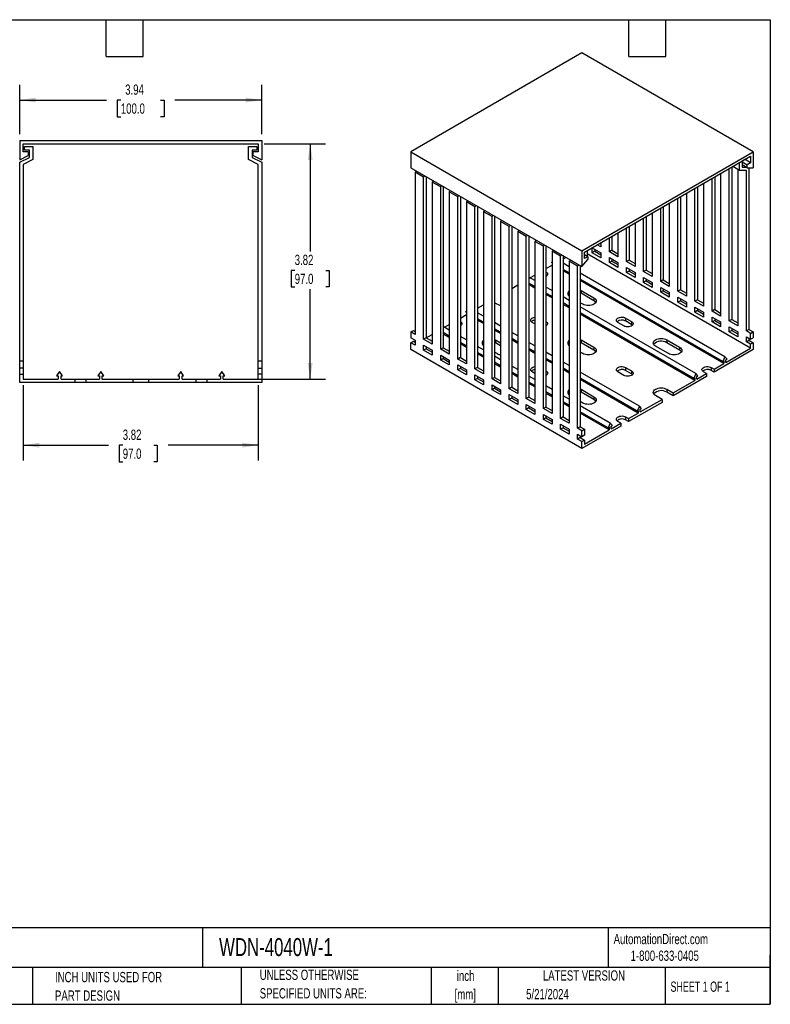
# Model space of a CAD drawing. Header units: inches. Extents: x 0.5 to 21.5, y 0.5 to 16.5.
# Tile 2 of 2: x 9.3 to 21.5, y 0.5 to 16.5. Entities that reach past the tile are written whole.
import ezdxf

# ---------------------------------------------------------------- set-up
doc = ezdxf.new("R2010")
doc.units = ezdxf.units.IN
doc.header["$LTSCALE"] = 2
doc.header["$MEASUREMENT"] = 0
doc.layers.add('DIMENSIONS', color=140, linetype='Continuous', lineweight=25)
doc.layers.add('TEXT', color=140, linetype='Continuous', lineweight=25)
doc.styles.add('SLDTEXTSTYLE0', font='TXT', dxfattribs={"width": 0.7})
doc.styles.add('SLDTEXTSTYLE1', font='TXT', dxfattribs={"width": 0.65})
doc.dimstyles.new('SLDDIMSTYLE0', dxfattribs={"dimtxt": 0.169922, "dimasz": 0.26, "dimexe": 0, "dimexo": 0.0625, "dimgap": 0.04248, "dimtad": 0, "dimtih": 1, "dimtoh": 1, "dimrnd": 1e-09, "dimzin": 12, "dimdsep": 46, "dimtxsty": 'SLDTEXTSTYLE0', "dimsah": 1, "dimcen": 0.09, "dimadec": 0, "dimazin": 3, "dimtfac": 1, "dimtofl": 0, "dimtmove": 0, "dimatfit": 3, "dimfxl": 0, "dimfrac": 2, "dimtolj": 1, "dimtzin": 12, "dimarcsym": 0})

# ---------------------------------------------------------------- blocks, each defined once
blk = doc.blocks.new('_D_4')
at = {"layer": 'DIMENSIONS'}
for p, q in [((9.353, 10.561), (9.353, 9.336)), ((13.172, 10.561), (13.172, 9.336)), ((9.353, 9.586), (10.74, 9.586)), ((10.97, 9.586), (10.913, 9.586)), ((10.913, 9.586), (10.913, 9.316)), ((11.475, 9.586), (11.532, 9.586)), ((11.532, 9.586), (11.532, 9.316)), ((13.172, 9.586), (11.706, 9.586)), ((10.913, 9.316), (10.97, 9.316)), ((11.532, 9.316), (11.475, 9.316))]:
    blk.add_line(p, q, dxfattribs=at)
for points in [[(9.353, 9.586), (9.613, 9.546), (9.613, 9.626)], [(13.172, 9.586), (12.912, 9.626), (12.912, 9.546)]]:
    blk.add_solid(points, dxfattribs=at)
at = {"layer": 'DIMENSIONS', "char_height": 0.1667, "attachment_point": 1, "style": 'SLDTEXTSTYLE0'}
for s, insert in [('3.82', (10.97, 9.839)), ('97.0', (10.97, 9.531))]:
    blk.add_mtext(s, dxfattribs=dict(at, insert=insert))
blk = doc.blocks.new('_D_5')
at = {"layer": 'DIMENSIONS'}
for p, q in [((13.272, 14.48), (14.268, 14.48)), ((14.018, 14.48), (14.018, 12.735)), ((13.766, 12.427), (13.709, 12.427)), ((13.709, 12.427), (13.709, 12.157)), ((14.271, 12.427), (14.328, 12.427)), ((14.328, 12.427), (14.328, 12.157)), ((13.709, 12.157), (13.766, 12.157)), ((14.018, 10.661), (14.018, 12.119)), ((14.328, 12.157), (14.271, 12.157)), ((12.657, 10.661), (14.268, 10.661))]:
    blk.add_line(p, q, dxfattribs=at)
for points in [[(14.018, 14.48), (13.978, 14.22), (14.058, 14.22)], [(14.018, 10.661), (14.058, 10.921), (13.978, 10.921)]]:
    blk.add_solid(points, dxfattribs=at)
at = {"layer": 'DIMENSIONS', "char_height": 0.1667, "attachment_point": 1, "style": 'SLDTEXTSTYLE0'}
for s, insert in [('3.82', (13.766, 12.68)), ('97.0', (13.766, 12.372))]:
    blk.add_mtext(s, dxfattribs=dict(at, insert=insert))
blk = doc.blocks.new('_D_6')
at = {"layer": 'DIMENSIONS'}
for p, q in [((9.294, 14.639), (9.294, 15.444)), ((13.231, 14.639), (13.231, 15.444)), ((9.294, 15.194), (10.708, 15.194)), ((10.939, 15.194), (10.881, 15.194)), ((10.881, 15.194), (10.881, 14.924)), ((11.585, 15.194), (11.642, 15.194)), ((11.642, 15.194), (11.642, 14.924)), ((13.231, 15.194), (11.815, 15.194)), ((10.881, 14.924), (10.939, 14.924)), ((11.642, 14.924), (11.585, 14.924))]:
    blk.add_line(p, q, dxfattribs=at)
for points in [[(9.294, 15.194), (9.554, 15.154), (9.554, 15.234)], [(13.231, 15.194), (12.971, 15.234), (12.971, 15.154)]]:
    blk.add_solid(points, dxfattribs=at)
at = {"layer": 'DIMENSIONS', "char_height": 0.1667, "attachment_point": 1, "style": 'SLDTEXTSTYLE0'}
for s, insert in [('3.94', (11.009, 15.447)), ('100.0', (10.939, 15.139))]:
    blk.add_mtext(s, dxfattribs=dict(at, insert=insert))

msp = doc.modelspace()

# ---------------------------------------------------------------- linework, layer by layer
for p, q in [((18.437, 15.96), (15.653, 14.353)), ((21.221, 14.353), (18.437, 15.96)), ((9.294, 14.539), (9.294, 14.224)), ((9.294, 14.539), (13.231, 14.539)), ((9.353, 14.352), (9.353, 14.48)), ((9.353, 14.48), (13.172, 14.48)), ((9.372, 14.381), (9.372, 14.44)), ((9.372, 14.44), (9.51, 14.44)), ((9.51, 14.44), (9.51, 14.227)), ((13.014, 14.227), (13.014, 14.44)), ((13.014, 14.44), (13.152, 14.44)), ((13.152, 14.44), (13.152, 14.381)), ((13.172, 14.48), (13.172, 14.352)), ((13.231, 14.539), (13.231, 14.224)), ((9.294, 14.224), (9.432, 14.293)), ((9.294, 14.184), (9.451, 14.263)), ((9.432, 14.352), (9.353, 14.352)), ((9.451, 14.381), (9.372, 14.381)), ((9.432, 14.352), (9.432, 14.293)), ((9.451, 14.263), (9.451, 14.381)), ((13.152, 14.381), (13.073, 14.381)), ((13.073, 14.381), (13.073, 14.263)), ((13.073, 14.263), (13.231, 14.184)), ((13.093, 14.293), (13.093, 14.352)), ((13.172, 14.352), (13.093, 14.352)), ((13.093, 14.293), (13.231, 14.224)), ((15.653, 14.353), (18.437, 12.745)), ((15.653, 14.353), (15.653, 14.095)), ((18.437, 12.745), (21.221, 14.353)), ((18.479, 12.721), (21.179, 14.28)), ((21.179, 14.28), (21.179, 14.176)), ((21.221, 14.353), (21.221, 14.095)), ((9.294, 10.956), (9.294, 14.184)), ((9.51, 14.227), (9.353, 14.148)), ((9.353, 14.148), (9.353, 10.956)), ((13.172, 14.148), (13.014, 14.227)), ((13.172, 10.956), (13.172, 14.148)), ((13.231, 14.184), (13.231, 10.956)), ((15.653, 14.095), (18.437, 12.488)), ((20.873, 14.103), (20.873, 11.628)), ((20.998, 14.05), (20.889, 14.113)), ((20.998, 14.05), (20.998, 14.176)), ((21.096, 14.232), (21.04, 14.2)), ((21.04, 14.2), (21.04, 14.103)), ((21.04, 14.192), (21.124, 14.144)), ((21.124, 14.095), (21.04, 14.144)), ((21.04, 14.103), (21.11, 14.103)), ((21.179, 14.176), (21.089, 14.228)), ((21.096, 14.232), (21.096, 14.232)), ((21.179, 14.176), (21.124, 14.144)), ((21.124, 14.095), (21.124, 14.144)), ((21.124, 14.095), (21.221, 14.095)), ((21.151, 14.095), (21.151, 11.467)), ((15.741, 14.045), (15.723, 14.023)), ((15.723, 14.023), (15.723, 11.387)), ((15.862, 13.943), (15.723, 14.023)), ((15.862, 13.943), (15.881, 13.964)), ((15.862, 11.307), (15.862, 13.943)), ((15.912, 13.946), (15.904, 13.937)), ((15.904, 13.937), (15.904, 11.331)), ((20.595, 13.943), (20.595, 11.789)), ((20.692, 13.999), (20.692, 11.684)), ((20.831, 11.604), (20.831, 14.079)), ((20.97, 14.066), (20.97, 11.524)), ((21.11, 14.05), (20.998, 14.05)), ((21.11, 11.443), (21.11, 14.05)), ((16.02, 13.884), (16.001, 13.862)), ((16.001, 13.862), (16.001, 11.226)), ((16.14, 13.782), (16.001, 13.862)), ((16.14, 13.782), (16.159, 13.803)), ((16.14, 11.146), (16.14, 13.782)), ((16.19, 13.785), (16.182, 13.776)), ((16.182, 13.776), (16.182, 11.17)), ((20.316, 13.782), (20.316, 11.949)), ((20.414, 13.838), (20.414, 11.845)), ((20.553, 11.765), (20.553, 13.919)), ((16.298, 13.723), (16.28, 13.702)), ((16.28, 13.702), (16.28, 11.066)), ((16.419, 13.621), (16.28, 13.702)), ((16.419, 13.621), (16.437, 13.643)), ((16.419, 10.985), (16.419, 13.621)), ((16.468, 13.625), (16.461, 13.616)), ((16.461, 13.616), (16.461, 11.009)), ((20.038, 13.621), (20.038, 12.11)), ((20.135, 13.678), (20.135, 12.006)), ((20.274, 11.925), (20.274, 13.758)), ((16.577, 13.562), (16.558, 13.541)), ((16.558, 13.541), (16.558, 10.905)), ((16.697, 13.461), (16.558, 13.541)), ((16.697, 13.461), (16.716, 13.482)), ((16.697, 10.825), (16.697, 13.461)), ((16.747, 13.464), (16.739, 13.455)), ((16.739, 13.455), (16.739, 10.849)), ((19.759, 13.461), (19.759, 12.271)), ((19.857, 13.517), (19.857, 12.166)), ((19.996, 12.086), (19.996, 13.597)), ((16.855, 13.402), (16.836, 13.38)), ((16.836, 13.38), (16.836, 10.744)), ((16.976, 13.3), (16.836, 13.38)), ((16.976, 13.3), (16.994, 13.321)), ((16.976, 10.664), (16.976, 13.3)), ((17.025, 13.303), (17.017, 13.294)), ((17.017, 13.294), (17.017, 10.688)), ((19.481, 13.3), (19.481, 12.432)), ((19.578, 13.356), (19.578, 12.327)), ((19.718, 12.247), (19.718, 13.437)), ((17.133, 13.241), (17.115, 13.22)), ((17.115, 13.22), (17.115, 10.583)), ((17.254, 13.139), (17.115, 13.22)), ((17.254, 13.139), (17.273, 13.161)), ((17.254, 10.503), (17.254, 13.139)), ((17.304, 13.143), (17.296, 13.133)), ((17.296, 13.133), (17.296, 10.527)), ((19.203, 13.139), (19.203, 12.592)), ((19.3, 13.195), (19.3, 12.488)), ((19.439, 12.408), (19.439, 13.276)), ((17.412, 13.08), (17.393, 13.059)), ((17.393, 13.059), (17.393, 10.423)), ((17.532, 12.978), (17.393, 13.059)), ((17.532, 12.978), (17.551, 13)), ((17.532, 10.342), (17.532, 12.978)), ((17.582, 12.982), (17.574, 12.973)), ((17.574, 12.973), (17.574, 10.367)), ((18.924, 12.979), (18.924, 12.753)), ((19.022, 13.035), (19.022, 12.649)), ((19.161, 12.568), (19.161, 13.115)), ((17.69, 12.92), (17.672, 12.898)), ((17.672, 12.898), (17.672, 10.262)), ((17.811, 12.818), (17.672, 12.898)), ((17.811, 12.818), (17.829, 12.839)), ((17.811, 10.182), (17.811, 12.818)), ((17.86, 12.821), (17.852, 12.812)), ((17.852, 12.812), (17.852, 10.206)), ((18.743, 12.809), (18.687, 12.842)), ((18.729, 12.866), (18.743, 12.858)), ((18.743, 12.874), (18.743, 12.809)), ((18.883, 12.729), (18.883, 12.954)), ((17.968, 12.759), (17.95, 12.737)), ((17.95, 12.737), (17.95, 10.101)), ((18.089, 12.657), (17.95, 12.737)), ((18.089, 12.657), (18.108, 12.678)), ((18.089, 10.021), (18.089, 12.657)), ((18.139, 12.661), (18.131, 12.651)), ((18.131, 12.651), (18.131, 10.045)), ((18.131, 12.616), (18.173, 12.641)), ((18.437, 12.745), (18.437, 12.488)), ((18.479, 12.617), (18.479, 12.721)), ((18.535, 12.649), (18.479, 12.681)), ((18.535, 12.649), (18.479, 12.617)), ((18.521, 12.745), (18.521, 12.657)), ((21.179, 11.162), (18.521, 12.697)), ((18.535, 12.649), (18.535, 12.601)), ((18.604, 12.713), (18.604, 12.793)), ((18.604, 12.793), (18.743, 12.713)), ((18.646, 12.737), (18.604, 12.713)), ((18.743, 12.632), (18.604, 12.713)), ((18.646, 12.769), (18.646, 12.737)), ((18.646, 12.737), (18.743, 12.681)), ((18.743, 12.713), (18.743, 12.632)), ((18.924, 12.753), (18.883, 12.729)), ((19.022, 12.649), (18.883, 12.729)), ((18.924, 12.753), (19.022, 12.697)), ((17.852, 12.456), (17.95, 12.512)), ((17.943, 12.552), (17.95, 12.566)), ((17.95, 12.548), (17.943, 12.552)), ((18.228, 12.485), (18.131, 12.541)), ((18.247, 12.598), (18.228, 12.577)), ((18.228, 12.577), (18.228, 9.941)), ((18.367, 12.496), (18.228, 12.577)), ((18.367, 12.496), (18.386, 12.518)), ((18.367, 9.86), (18.367, 12.496)), ((18.417, 12.5), (18.409, 12.491)), ((18.409, 12.491), (18.409, 9.884)), ((18.437, 12.488), (18.535, 12.601)), ((18.883, 12.552), (18.883, 12.633)), ((18.883, 12.633), (19.022, 12.552)), ((18.924, 12.576), (18.883, 12.552)), ((19.022, 12.472), (18.883, 12.552)), ((18.924, 12.608), (18.924, 12.576)), ((18.924, 12.576), (19.022, 12.52)), ((19.022, 12.552), (19.022, 12.472)), ((19.203, 12.592), (19.161, 12.568)), ((19.3, 12.488), (19.161, 12.568)), ((19.203, 12.592), (19.3, 12.536)), ((17.592, 12.306), (17.672, 12.351)), ((18.228, 12.387), (18.131, 12.443)), ((18.228, 12.364), (18.131, 12.42)), ((20.762, 11.022), (18.409, 12.381)), ((19.161, 12.391), (19.161, 12.472)), ((19.161, 12.472), (19.3, 12.391)), ((19.203, 12.416), (19.161, 12.391)), ((19.3, 12.311), (19.161, 12.391)), ((19.203, 12.448), (19.203, 12.416)), ((19.203, 12.416), (19.3, 12.359)), ((19.3, 12.391), (19.3, 12.311)), ((19.481, 12.432), (19.439, 12.408)), ((19.578, 12.327), (19.439, 12.408)), ((19.481, 12.432), (19.578, 12.375)), ((17.296, 12.134), (17.393, 12.191)), ((17.672, 12.26), (17.574, 12.316)), ((17.672, 12.162), (17.574, 12.218)), ((17.672, 12.139), (17.574, 12.195)), ((20.727, 10.944), (18.409, 12.283)), ((20.745, 10.911), (18.409, 12.26)), ((19.439, 12.231), (19.439, 12.311)), ((19.439, 12.311), (19.578, 12.231)), ((19.481, 12.255), (19.439, 12.231)), ((19.578, 12.15), (19.439, 12.231)), ((19.481, 12.287), (19.481, 12.255)), ((19.481, 12.255), (19.578, 12.199)), ((19.578, 12.231), (19.578, 12.15)), ((19.759, 12.271), (19.718, 12.247)), ((19.857, 12.166), (19.718, 12.247)), ((19.759, 12.271), (19.857, 12.215)), ((17.95, 12.099), (17.852, 12.156)), ((17.95, 12.001), (17.852, 12.058)), ((17.95, 11.978), (17.852, 12.035)), ((18.409, 12.109), (18.423, 12.102)), ((18.423, 12.054), (18.409, 12.061)), ((18.423, 12.102), (18.632, 11.982)), ((18.423, 12.102), (18.423, 12.054)), ((18.632, 11.933), (18.423, 12.054)), ((19.718, 12.07), (19.718, 12.15)), ((19.718, 12.15), (19.857, 12.07)), ((19.759, 12.094), (19.718, 12.07)), ((19.857, 11.99), (19.718, 12.07)), ((19.759, 12.126), (19.759, 12.094)), ((19.759, 12.094), (19.857, 12.038)), ((19.857, 12.07), (19.857, 11.99)), ((20.038, 12.11), (19.996, 12.086)), ((20.135, 12.006), (19.996, 12.086)), ((20.038, 12.11), (20.135, 12.054)), ((16.739, 11.813), (16.836, 11.869)), ((17.059, 11.877), (17.017, 11.901)), ((18.228, 11.939), (18.131, 11.995)), ((18.228, 11.841), (18.131, 11.897)), ((18.228, 11.818), (18.131, 11.874)), ((18.451, 11.877), (18.409, 11.901)), ((18.632, 11.982), (18.632, 11.933)), ((19.996, 11.909), (19.996, 11.99)), ((19.996, 11.99), (20.135, 11.909)), ((20.038, 11.933), (19.996, 11.909)), ((20.135, 11.829), (19.996, 11.909)), ((20.038, 11.966), (20.038, 11.933)), ((20.038, 11.933), (20.135, 11.877)), ((20.135, 11.909), (20.135, 11.829)), ((20.316, 11.949), (20.274, 11.925)), ((20.414, 11.845), (20.274, 11.925)), ((20.316, 11.949), (20.414, 11.893)), ((16.461, 11.652), (16.558, 11.708)), ((16.551, 11.748), (16.558, 11.763)), ((16.558, 11.744), (16.551, 11.748)), ((16.836, 11.681), (16.739, 11.738)), ((20.288, 10.749), (18.409, 11.834)), ((20.254, 10.671), (18.409, 11.736)), ((20.272, 10.638), (18.409, 11.713)), ((20.274, 11.749), (20.274, 11.829)), ((20.274, 11.829), (20.414, 11.749)), ((20.316, 11.773), (20.274, 11.749)), ((20.414, 11.668), (20.274, 11.749)), ((20.316, 11.805), (20.316, 11.773)), ((20.316, 11.773), (20.414, 11.716)), ((20.414, 11.749), (20.414, 11.668)), ((20.595, 11.789), (20.553, 11.765)), ((20.692, 11.684), (20.553, 11.765)), ((20.595, 11.789), (20.692, 11.733)), ((16.201, 11.502), (16.28, 11.548)), ((16.836, 11.584), (16.739, 11.64)), ((16.836, 11.561), (16.739, 11.617)), ((17.115, 11.521), (17.017, 11.577)), ((17.672, 11.556), (17.63, 11.58)), ((19.119, 11.524), (19.022, 11.58)), ((19.147, 11.652), (19.244, 11.596)), ((19.147, 11.652), (19.147, 11.604)), ((19.244, 11.548), (19.147, 11.604)), ((19.244, 11.596), (19.244, 11.548)), ((20.553, 11.588), (20.553, 11.668)), ((20.553, 11.668), (20.692, 11.588)), ((20.595, 11.612), (20.553, 11.588)), ((20.692, 11.508), (20.553, 11.588)), ((20.595, 11.644), (20.595, 11.612)), ((20.595, 11.612), (20.692, 11.556)), ((20.692, 11.588), (20.692, 11.508)), ((20.873, 11.628), (20.831, 11.604)), ((20.97, 11.524), (20.831, 11.604)), ((20.873, 11.628), (20.97, 11.572)), ((15.653, 11.427), (15.695, 11.451)), ((15.653, 11.427), (15.653, 11.331)), ((15.723, 11.387), (15.653, 11.427)), ((15.695, 11.451), (15.723, 11.435)), ((15.904, 11.331), (16.001, 11.387)), ((16.28, 11.456), (16.182, 11.513)), ((16.28, 11.359), (16.182, 11.415)), ((16.28, 11.336), (16.182, 11.392)), ((17.115, 11.423), (17.017, 11.479)), ((17.115, 11.4), (17.017, 11.456)), ((17.393, 11.36), (17.296, 11.416)), ((20.831, 11.427), (20.831, 11.508)), ((20.831, 11.508), (20.97, 11.427)), ((20.873, 11.451), (20.831, 11.427)), ((20.97, 11.347), (20.831, 11.427)), ((20.873, 11.483), (20.873, 11.451)), ((20.873, 11.451), (20.97, 11.395)), ((20.97, 11.427), (20.97, 11.347)), ((21.151, 11.467), (21.11, 11.443)), ((21.179, 11.403), (21.11, 11.443)), ((21.151, 11.467), (21.221, 11.427)), ((21.179, 11.403), (21.221, 11.427)), ((21.179, 11.307), (21.179, 11.403)), ((21.221, 11.427), (21.221, 11.331)), ((15.653, 11.331), (15.723, 11.291)), ((15.653, 11.25), (15.695, 11.274)), ((15.653, 11.138), (15.653, 11.25)), ((15.723, 11.21), (15.653, 11.25)), ((15.695, 11.274), (15.723, 11.258)), ((15.723, 11.291), (15.723, 11.21)), ((15.904, 11.331), (15.862, 11.307)), ((16.001, 11.226), (15.862, 11.307)), ((15.862, 11.13), (15.862, 11.21)), ((15.862, 11.21), (16.001, 11.13)), ((15.904, 11.331), (16.001, 11.275)), ((16.558, 11.296), (16.461, 11.352)), ((16.558, 11.198), (16.461, 11.254)), ((16.558, 11.175), (16.461, 11.231)), ((17.017, 11.306), (17.031, 11.299)), ((17.031, 11.25), (17.017, 11.257)), ((17.031, 11.299), (17.115, 11.25)), ((17.031, 11.299), (17.031, 11.25)), ((17.115, 11.202), (17.031, 11.25)), ((17.393, 11.262), (17.296, 11.318)), ((17.393, 11.239), (17.296, 11.295)), ((17.672, 11.199), (17.574, 11.256)), ((18.409, 11.306), (18.423, 11.299)), ((18.423, 11.25), (18.409, 11.257)), ((18.423, 11.299), (18.632, 11.178)), ((18.423, 11.299), (18.423, 11.25)), ((18.632, 11.13), (18.423, 11.25)), ((19.815, 11.299), (20.024, 11.178)), ((19.815, 11.299), (19.815, 11.25)), ((20.024, 11.13), (19.815, 11.25)), ((21.11, 11.347), (21.179, 11.307)), ((21.11, 11.266), (21.11, 11.347)), ((21.11, 11.266), (21.151, 11.291)), ((21.179, 11.226), (21.11, 11.266)), ((21.151, 11.323), (21.151, 11.291)), ((21.151, 11.291), (21.221, 11.25)), ((21.179, 11.307), (21.221, 11.331)), ((21.221, 11.25), (21.179, 11.226)), ((21.179, 11.162), (21.179, 11.226)), ((21.221, 11.25), (21.221, 11.138)), ((18.437, 9.531), (15.653, 11.138)), ((15.904, 11.154), (15.862, 11.13)), ((16.001, 11.049), (15.862, 11.13)), ((15.904, 11.186), (15.904, 11.154)), ((15.904, 11.154), (16.001, 11.098)), ((16.001, 11.13), (16.001, 11.049)), ((16.182, 11.17), (16.14, 11.146)), ((16.28, 11.066), (16.14, 11.146)), ((16.14, 10.969), (16.14, 11.05)), ((16.14, 11.05), (16.28, 10.969)), ((16.182, 11.17), (16.28, 11.114)), ((16.836, 11.135), (16.739, 11.191)), ((16.836, 11.037), (16.739, 11.093)), ((16.836, 11.014), (16.739, 11.07)), ((17.059, 11.074), (17.017, 11.098)), ((17.672, 11.101), (17.574, 11.158)), ((17.672, 11.078), (17.574, 11.135)), ((17.95, 11.039), (17.852, 11.095)), ((18.451, 11.074), (18.409, 11.098)), ((18.632, 11.178), (18.632, 11.13)), ((19.843, 11.074), (19.634, 11.194)), ((20.024, 11.178), (20.024, 11.13)), ((21.221, 11.138), (20.588, 10.772)), ((20.778, 10.931), (21.179, 11.162)), ((9.294, 10.956), (9.353, 10.956)), ((9.294, 10.838), (9.294, 10.956)), ((9.353, 10.956), (9.353, 10.838)), ((13.172, 10.838), (13.172, 10.956)), ((13.172, 10.956), (13.231, 10.956)), ((13.231, 10.956), (13.231, 10.838)), ((16.182, 10.993), (16.14, 10.969)), ((16.28, 10.889), (16.14, 10.969)), ((16.182, 11.025), (16.182, 10.993)), ((16.182, 10.993), (16.28, 10.937)), ((16.28, 10.969), (16.28, 10.889)), ((16.461, 11.009), (16.419, 10.985)), ((16.558, 10.905), (16.419, 10.985)), ((16.419, 10.808), (16.419, 10.889)), ((16.419, 10.889), (16.558, 10.808)), ((16.461, 11.009), (16.558, 10.953)), ((17.115, 10.974), (17.017, 11.031)), ((17.115, 10.876), (17.017, 10.933)), ((17.115, 10.853), (17.017, 10.91)), ((17.95, 10.941), (17.852, 10.997)), ((17.95, 10.918), (17.852, 10.974)), ((18.228, 10.878), (18.131, 10.934)), ((20.588, 10.82), (20.745, 10.911)), ((20.762, 11.022), (20.727, 10.944)), ((20.727, 10.944), (20.745, 10.955)), ((20.745, 10.955), (20.745, 10.911)), ((20.796, 10.984), (20.762, 11.022)), ((20.778, 10.974), (20.796, 10.984)), ((20.778, 10.931), (20.778, 10.974)), ((9.353, 10.838), (9.294, 10.838)), ((9.294, 10.74), (9.294, 10.838)), ((9.294, 10.602), (9.294, 10.74)), ((9.294, 10.74), (9.353, 10.74)), ((9.353, 10.838), (9.353, 10.74)), ((9.353, 10.74), (9.353, 10.661)), ((9.943, 10.785), (9.895, 10.714)), ((9.992, 10.714), (9.943, 10.785)), ((10.613, 10.785), (10.564, 10.714)), ((10.661, 10.714), (10.613, 10.785)), ((11.912, 10.785), (11.863, 10.714)), ((11.96, 10.714), (11.912, 10.785)), ((12.581, 10.785), (12.532, 10.714)), ((12.63, 10.714), (12.581, 10.785)), ((13.172, 10.838), (13.231, 10.838)), ((13.172, 10.74), (13.172, 10.838)), ((13.172, 10.661), (13.172, 10.74)), ((13.231, 10.74), (13.172, 10.74)), ((13.231, 10.838), (13.231, 10.74)), ((13.231, 10.74), (13.231, 10.602)), ((16.461, 10.833), (16.419, 10.808)), ((16.558, 10.728), (16.419, 10.808)), ((16.461, 10.865), (16.461, 10.833)), ((16.461, 10.833), (16.558, 10.776)), ((16.558, 10.808), (16.558, 10.728)), ((16.739, 10.849), (16.697, 10.825)), ((16.836, 10.744), (16.697, 10.825)), ((16.697, 10.648), (16.697, 10.728)), ((16.697, 10.728), (16.836, 10.648)), ((16.739, 10.849), (16.836, 10.792)), ((17.393, 10.814), (17.296, 10.87)), ((17.393, 10.716), (17.296, 10.772)), ((17.393, 10.693), (17.296, 10.749)), ((17.672, 10.752), (17.63, 10.776)), ((18.228, 10.78), (18.131, 10.836)), ((18.228, 10.757), (18.131, 10.813)), ((19.37, 10.219), (18.409, 10.773)), ((19.119, 10.72), (19.022, 10.776)), ((19.147, 10.849), (19.244, 10.792)), ((19.147, 10.849), (19.147, 10.8)), ((19.244, 10.744), (19.147, 10.8)), ((19.244, 10.792), (19.244, 10.744)), ((20.288, 10.749), (20.254, 10.671)), ((20.323, 10.711), (20.288, 10.749)), ((20.305, 10.657), (20.462, 10.748)), ((20.462, 10.748), (20.414, 10.776)), ((20.462, 10.748), (20.462, 10.7)), ((20.539, 10.849), (20.588, 10.82)), ((20.539, 10.849), (20.539, 10.8)), ((20.588, 10.772), (20.539, 10.8)), ((20.588, 10.82), (20.588, 10.772)), ((10.189, 10.602), (9.294, 10.602)), ((9.353, 10.661), (9.92, 10.661)), ((9.895, 10.714), (9.92, 10.714)), ((9.92, 10.714), (9.92, 10.661)), ((9.967, 10.714), (9.992, 10.714)), ((9.967, 10.661), (9.967, 10.714)), ((9.967, 10.661), (10.189, 10.661)), ((10.189, 10.661), (10.189, 10.602)), ((10.189, 10.661), (10.367, 10.661)), ((10.367, 10.602), (10.189, 10.602)), ((10.367, 10.661), (10.367, 10.602)), ((10.367, 10.661), (10.589, 10.661)), ((11.134, 10.602), (10.367, 10.602)), ((10.564, 10.714), (10.589, 10.714)), ((10.589, 10.714), (10.589, 10.661)), ((10.636, 10.714), (10.661, 10.714)), ((10.636, 10.661), (10.636, 10.714)), ((10.636, 10.661), (11.134, 10.661)), ((11.134, 10.661), (11.134, 10.602)), ((11.134, 10.661), (11.39, 10.661)), ((11.39, 10.602), (11.134, 10.602)), ((11.39, 10.661), (11.888, 10.661)), ((11.39, 10.661), (11.39, 10.602)), ((12.158, 10.602), (11.39, 10.602)), ((11.863, 10.714), (11.888, 10.714)), ((11.888, 10.714), (11.888, 10.661)), ((11.935, 10.714), (11.96, 10.714)), ((11.935, 10.661), (11.935, 10.714)), ((11.935, 10.661), (12.158, 10.661)), ((12.158, 10.661), (12.158, 10.602)), ((12.158, 10.661), (12.335, 10.661)), ((12.335, 10.602), (12.158, 10.602)), ((12.335, 10.661), (12.335, 10.602)), ((12.335, 10.661), (12.557, 10.661)), ((13.231, 10.602), (12.335, 10.602)), ((12.532, 10.714), (12.557, 10.714)), ((12.557, 10.714), (12.557, 10.661)), ((12.605, 10.714), (12.63, 10.714)), ((12.605, 10.661), (12.605, 10.714)), ((12.605, 10.661), (13.172, 10.661)), ((16.739, 10.672), (16.697, 10.648)), ((16.836, 10.567), (16.697, 10.648)), ((16.739, 10.704), (16.739, 10.672)), ((16.739, 10.672), (16.836, 10.616)), ((16.836, 10.648), (16.836, 10.567)), ((17.017, 10.688), (16.976, 10.664)), ((17.115, 10.583), (16.976, 10.664)), ((16.976, 10.487), (16.976, 10.567)), ((16.976, 10.567), (17.115, 10.487)), ((17.017, 10.688), (17.115, 10.632)), ((17.672, 10.653), (17.574, 10.709)), ((17.672, 10.555), (17.574, 10.611)), ((17.672, 10.532), (17.574, 10.588)), ((19.335, 10.141), (18.409, 10.676)), ((19.353, 10.108), (18.409, 10.653)), ((20.462, 10.7), (19.92, 10.387)), ((19.92, 10.435), (20.272, 10.638)), ((20.254, 10.671), (20.272, 10.681)), ((20.272, 10.681), (20.272, 10.638)), ((20.305, 10.701), (20.323, 10.711)), ((20.305, 10.657), (20.305, 10.701)), ((17.017, 10.511), (16.976, 10.487)), ((17.115, 10.407), (16.976, 10.487)), ((17.017, 10.543), (17.017, 10.511)), ((17.017, 10.511), (17.115, 10.455)), ((17.115, 10.487), (17.115, 10.407)), ((17.296, 10.527), (17.254, 10.503)), ((17.393, 10.423), (17.254, 10.503)), ((17.254, 10.326), (17.254, 10.407)), ((17.254, 10.407), (17.393, 10.326)), ((17.296, 10.527), (17.393, 10.471)), ((17.95, 10.492), (17.852, 10.548)), ((17.95, 10.394), (17.852, 10.451)), ((17.95, 10.371), (17.852, 10.428)), ((18.409, 10.502), (18.423, 10.495)), ((18.423, 10.447), (18.409, 10.454)), ((18.423, 10.495), (18.632, 10.374)), ((18.423, 10.495), (18.423, 10.447)), ((18.632, 10.326), (18.423, 10.447)), ((19.815, 10.495), (19.92, 10.435)), ((19.815, 10.495), (19.815, 10.447)), ((19.92, 10.387), (19.815, 10.447)), ((19.92, 10.435), (19.92, 10.387)), ((17.296, 10.35), (17.254, 10.326)), ((17.393, 10.246), (17.254, 10.326)), ((17.296, 10.383), (17.296, 10.35)), ((17.296, 10.35), (17.393, 10.294)), ((17.393, 10.326), (17.393, 10.246)), ((17.574, 10.367), (17.532, 10.342)), ((17.672, 10.262), (17.532, 10.342)), ((17.532, 10.166), (17.532, 10.246)), ((17.532, 10.246), (17.672, 10.166)), ((17.574, 10.367), (17.672, 10.31)), ((18.228, 10.331), (18.131, 10.388)), ((18.228, 10.234), (18.131, 10.29)), ((18.228, 10.211), (18.131, 10.267)), ((18.451, 10.27), (18.409, 10.294)), ((18.632, 10.374), (18.632, 10.326)), ((19.739, 10.282), (19.196, 9.969)), ((19.386, 10.127), (19.739, 10.33)), ((19.739, 10.33), (19.634, 10.391)), ((19.739, 10.33), (19.739, 10.282)), ((17.574, 10.19), (17.532, 10.166)), ((17.672, 10.085), (17.532, 10.166)), ((17.574, 10.222), (17.574, 10.19)), ((17.574, 10.19), (17.672, 10.133)), ((17.672, 10.166), (17.672, 10.085)), ((17.852, 10.206), (17.811, 10.182)), ((17.95, 10.101), (17.811, 10.182)), ((17.811, 10.005), (17.811, 10.085)), ((17.811, 10.085), (17.95, 10.005)), ((17.852, 10.206), (17.95, 10.15)), ((18.896, 9.946), (18.409, 10.227)), ((18.862, 9.868), (18.409, 10.129)), ((18.88, 9.835), (18.409, 10.106)), ((19.196, 10.017), (19.353, 10.108)), ((19.37, 10.219), (19.335, 10.141)), ((19.335, 10.141), (19.353, 10.151)), ((19.353, 10.151), (19.353, 10.108)), ((19.404, 10.181), (19.37, 10.219)), ((19.386, 10.17), (19.404, 10.181)), ((19.386, 10.127), (19.386, 10.17)), ((17.852, 10.029), (17.811, 10.005)), ((17.95, 9.925), (17.811, 10.005)), ((17.852, 10.061), (17.852, 10.029)), ((17.852, 10.029), (17.95, 9.973)), ((17.95, 10.005), (17.95, 9.925)), ((18.131, 10.045), (18.089, 10.021)), ((18.228, 9.941), (18.089, 10.021)), ((18.089, 9.844), (18.089, 9.925)), ((18.089, 9.925), (18.228, 9.844)), ((18.131, 10.045), (18.228, 9.989)), ((18.896, 9.946), (18.862, 9.868)), ((18.931, 9.907), (18.896, 9.946)), ((18.913, 9.854), (19.07, 9.945)), ((19.07, 9.945), (19.022, 9.973)), ((19.07, 9.945), (19.07, 9.896)), ((19.147, 10.045), (19.196, 10.017)), ((19.147, 10.045), (19.147, 9.997)), ((19.196, 9.969), (19.147, 9.997)), ((19.196, 10.017), (19.196, 9.969)), ((18.131, 9.868), (18.089, 9.844)), ((18.228, 9.764), (18.089, 9.844)), ((18.131, 9.9), (18.131, 9.868)), ((18.131, 9.868), (18.228, 9.812)), ((18.228, 9.844), (18.228, 9.764)), ((18.409, 9.884), (18.367, 9.86)), ((18.437, 9.82), (18.367, 9.86)), ((18.367, 9.764), (18.437, 9.724)), ((18.367, 9.683), (18.367, 9.764)), ((18.409, 9.884), (18.479, 9.844)), ((19.07, 9.896), (18.437, 9.531)), ((18.437, 9.82), (18.479, 9.844)), ((18.437, 9.724), (18.437, 9.82)), ((18.479, 9.844), (18.479, 9.748)), ((18.479, 9.603), (18.88, 9.835)), ((18.862, 9.868), (18.88, 9.878)), ((18.88, 9.878), (18.88, 9.835)), ((18.913, 9.897), (18.931, 9.907)), ((18.913, 9.854), (18.913, 9.897)), ((18.409, 9.708), (18.367, 9.683)), ((18.437, 9.643), (18.367, 9.683)), ((18.409, 9.74), (18.409, 9.708)), ((18.409, 9.708), (18.479, 9.667)), ((18.479, 9.748), (18.437, 9.724)), ((18.437, 9.643), (18.479, 9.667)), ((18.437, 9.531), (18.437, 9.643)), ((18.479, 9.667), (18.479, 9.603))]:
    msp.add_line(p, q)
at = {"flags": 128}
for points in [[(17.852, 12.399), (17.866, 12.39), (17.874, 12.379), (17.878, 12.366), (17.877, 12.354), (17.871, 12.342), (17.86, 12.332), (17.852, 12.327)], [(17.868, 12.339), (17.866, 12.342), (17.852, 12.351)], [(18.632, 11.982), (18.648, 11.97), (18.66, 11.958), (18.667, 11.944), (18.669, 11.929), (18.667, 11.915), (18.66, 11.901), (18.648, 11.888), (18.632, 11.877), (18.613, 11.868), (18.59, 11.861), (18.566, 11.857), (18.541, 11.856), (18.517, 11.857), (18.493, 11.861), (18.47, 11.868), (18.451, 11.877)], [(16.461, 11.596), (16.474, 11.586), (16.482, 11.575), (16.486, 11.563), (16.485, 11.551), (16.479, 11.539), (16.468, 11.528), (16.461, 11.524)], [(16.476, 11.536), (16.474, 11.538), (16.461, 11.548)], [(17.63, 11.58), (17.617, 11.59), (17.608, 11.601), (17.604, 11.613), (17.605, 11.625), (17.612, 11.637), (17.623, 11.648), (17.638, 11.656), (17.656, 11.663), (17.672, 11.666)], [(17.852, 11.596), (17.866, 11.586), (17.874, 11.575), (17.878, 11.563), (17.877, 11.551), (17.871, 11.539), (17.86, 11.528), (17.852, 11.524)], [(17.868, 11.536), (17.866, 11.538), (17.852, 11.548)], [(19.022, 11.58), (19.009, 11.59), (19, 11.601), (18.996, 11.613), (18.997, 11.625), (19.004, 11.637), (19.015, 11.648), (19.03, 11.656), (19.048, 11.663), (19.068, 11.666), (19.09, 11.667), (19.111, 11.665), (19.13, 11.66), (19.147, 11.652)], [(19.244, 11.596), (19.258, 11.586), (19.266, 11.575), (19.27, 11.563), (19.269, 11.551), (19.263, 11.539), (19.252, 11.528), (19.236, 11.519), (19.218, 11.513), (19.198, 11.509), (19.176, 11.509), (19.155, 11.511), (19.136, 11.516), (19.119, 11.524)], [(19.26, 11.536), (19.258, 11.538), (19.244, 11.548)], [(19.634, 11.194), (19.618, 11.205), (19.606, 11.218), (19.599, 11.232), (19.597, 11.246), (19.599, 11.261), (19.606, 11.275), (19.618, 11.287), (19.634, 11.299), (19.654, 11.308), (19.676, 11.315), (19.7, 11.319), (19.725, 11.32), (19.75, 11.319), (19.774, 11.315), (19.796, 11.308), (19.815, 11.299)], [(18.632, 11.178), (18.648, 11.167), (18.66, 11.154), (18.667, 11.14), (18.669, 11.126), (18.667, 11.111), (18.66, 11.098), (18.648, 11.085), (18.632, 11.074), (18.613, 11.064), (18.59, 11.058), (18.566, 11.053), (18.541, 11.052), (18.517, 11.053), (18.493, 11.058), (18.47, 11.064), (18.451, 11.074)], [(20.024, 11.178), (20.04, 11.167), (20.052, 11.154), (20.059, 11.14), (20.061, 11.126), (20.059, 11.111), (20.052, 11.098), (20.04, 11.085), (20.024, 11.074), (20.005, 11.064), (19.982, 11.058), (19.958, 11.053), (19.933, 11.052), (19.908, 11.053), (19.884, 11.058), (19.862, 11.064), (19.843, 11.074)], [(17.63, 10.776), (17.617, 10.786), (17.608, 10.797), (17.604, 10.809), (17.605, 10.822), (17.612, 10.833), (17.623, 10.844), (17.638, 10.853), (17.656, 10.859), (17.672, 10.862)], [(17.852, 10.792), (17.866, 10.783), (17.874, 10.771), (17.878, 10.759), (17.877, 10.747), (17.871, 10.735), (17.86, 10.725), (17.852, 10.72)], [(17.868, 10.732), (17.866, 10.734), (17.852, 10.744)], [(19.022, 10.776), (19.009, 10.786), (19, 10.797), (18.996, 10.809), (18.997, 10.822), (19.004, 10.833), (19.015, 10.844), (19.03, 10.853), (19.048, 10.859), (19.068, 10.863), (19.09, 10.863), (19.111, 10.861), (19.13, 10.856), (19.147, 10.849)], [(19.244, 10.792), (19.258, 10.783), (19.266, 10.771), (19.27, 10.759), (19.269, 10.747), (19.263, 10.735), (19.252, 10.725), (19.236, 10.716), (19.218, 10.71), (19.198, 10.706), (19.176, 10.705), (19.155, 10.707), (19.136, 10.712), (19.119, 10.72)], [(19.26, 10.732), (19.258, 10.734), (19.244, 10.744)], [(20.414, 10.776), (20.4, 10.786), (20.392, 10.797), (20.388, 10.809), (20.389, 10.822), (20.396, 10.833), (20.407, 10.844), (20.422, 10.853), (20.44, 10.859), (20.46, 10.863), (20.482, 10.863), (20.503, 10.861), (20.522, 10.856), (20.539, 10.849)], [(19.634, 10.391), (19.618, 10.402), (19.606, 10.415), (19.599, 10.428), (19.597, 10.443), (19.599, 10.457), (19.606, 10.471), (19.618, 10.484), (19.634, 10.495), (19.654, 10.504), (19.676, 10.511), (19.7, 10.515), (19.725, 10.517), (19.75, 10.515), (19.774, 10.511), (19.796, 10.504), (19.815, 10.495)], [(18.632, 10.374), (18.648, 10.363), (18.66, 10.351), (18.667, 10.337), (18.669, 10.322), (18.667, 10.308), (18.66, 10.294), (18.648, 10.281), (18.632, 10.27), (18.613, 10.261), (18.59, 10.254), (18.566, 10.25), (18.541, 10.248), (18.517, 10.25), (18.493, 10.254), (18.47, 10.261), (18.451, 10.27)], [(19.022, 9.973), (19.009, 9.982), (19, 9.994), (18.996, 10.006), (18.997, 10.018), (19.004, 10.03), (19.015, 10.04), (19.03, 10.049), (19.048, 10.056), (19.068, 10.059), (19.09, 10.06), (19.111, 10.058), (19.13, 10.053), (19.147, 10.045)]]:
    msp.add_lwpolyline(points, dxfattribs=at)
for centre, radius, start, end in [((18.257, 12.05), 0.0517, 124.2708, 235.7292), ((18.274, 11.987), 0.0728, 128.499, 148.177), ((17.14, 12.024), 0.168, 241.2066, 261.3847), ((18.595, 11.862), 0.0802, 32.3176, 62.2721), ((17.68, 11.521), 0.0967, 95.1719, 132.9979), ((19.086, 11.493), 0.126, 60.9382, 128.8474), ((16.865, 11.246), 0.0517, 124.2708, 235.7292), ((16.882, 11.184), 0.0728, 128.499, 148.177), ((18.257, 11.246), 0.0517, 124.2708, 235.7292), ((18.274, 11.184), 0.0728, 128.499, 148.177), ((19.726, 11.108), 0.168, 58.1126, 137.0399), ((17.14, 11.221), 0.168, 241.2066, 261.3847), ((18.595, 11.059), 0.0802, 32.3176, 62.2721), ((19.987, 11.059), 0.0802, 32.3176, 62.2721), ((17.68, 10.718), 0.0967, 95.1719, 132.9979), ((19.086, 10.69), 0.126, 60.9382, 128.8474), ((20.477, 10.69), 0.126, 60.9382, 128.8474), ((18.257, 10.443), 0.0517, 124.2708, 235.7292), ((18.274, 10.38), 0.0728, 128.499, 148.177), ((19.726, 10.304), 0.168, 58.1126, 137.0399), ((18.595, 10.255), 0.0802, 32.3176, 62.2721), ((19.086, 9.886), 0.126, 60.9382, 128.8474)]:
    msp.add_arc(centre, radius, start, end)
at = {"layer": 'TEXT'}
for p, q in [((0.5, 16.5), (21.5, 16.5)), ((10.7, 15.9), (10.7, 16.5)), ((11.3, 15.9), (11.3, 16.5)), ((19.2, 15.9), (19.2, 16.5)), ((19.8, 15.9), (19.8, 16.5)), ((21.5, 16.5), (21.5, 0.5)), ((10.7, 15.9), (11.3, 15.9)), ((19.2, 15.9), (19.8, 15.9)), ((21.5, 1.742), (0.5, 1.742)), ((12.264, 1.742), (12.264, 1.1)), ((18.864, 1.742), (18.864, 1.1)), ((21.5, 0.5), (21.5, 1.3)), ((21.5, 1.1), (0.5, 1.1)), ((9.5, 1.1), (9.5, 0.5)), ((12.896, 1.1), (12.896, 0.5)), ((15.986, 1.1), (15.986, 0.5)), ((17.072, 1.1), (17.072, 0.5)), ((19.791, 1.1), (19.791, 0.5)), ((0.5, 0.5), (21.5, 0.5))]:
    msp.add_line(p, q, dxfattribs=at)

# ---------------------------------------------------------------- texts
for s, insert, char_height, attachment_point, style in [('AutomationDirect.com', (18.952, 1.644), 0.16667, 1, 'SLDTEXTSTYLE0'), ('WDN-4040W-1', (12.536, 1.576), 0.29167, 1, 'SLDTEXTSTYLE0'), ('1-800-633-0405', (19.228, 1.373), 0.16667, 1, 'SLDTEXTSTYLE0'), ('INCH UNITS USED FOR', (9.868, 1.026), 0.16667, 1, 'SLDTEXTSTYLE0'), ('UNLESS OTHERWISE', (13.197, 1.063), 0.16667, 1, 'SLDTEXTSTYLE0'), ('inch', (16.545, 1.047), 0.1667, 2, 'SLDTEXTSTYLE0'), ('LATEST VERSION', (18.469, 1.052), 0.16667, 2, 'SLDTEXTSTYLE0'), ('SHEET 1 OF 1', (19.877, 0.87), 0.16667, 1, 'SLDTEXTSTYLE1'), ('PART DESIGN', (9.868, 0.725), 0.16667, 1, 'SLDTEXTSTYLE0'), ('SPECIFIED UNITS ARE:', (13.197, 0.762), 0.16667, 1, 'SLDTEXTSTYLE0'), ('[mm]', (16.54, 0.746), 0.1667, 2, 'SLDTEXTSTYLE0'), ('5/21/2024', (17.529, 0.749), 0.1667, 1, 'SLDTEXTSTYLE0')]:
    msp.add_mtext(s, dxfattribs=dict(at, insert=insert, char_height=char_height, attachment_point=attachment_point, style=style))

# ---------------------------------------------------------------- dimensions: what is measured, and where the dimension line sits
at = {"layer": 'DIMENSIONS'}
for base, p1, p2, picture, middle in [((13.231, 15.194), (9.294, 14.539), (13.231, 14.539), '_D_6', (11.262, 15.194)), ((9.353, 9.586), (13.172, 10.661), (9.353, 10.661), '_D_4', (11.223, 9.586))]:
    dim = msp.add_linear_dim(base=base, p1=p1, p2=p2, dimstyle='SLDDIMSTYLE0', dxfattribs=at)
    dim.commit()
    dim.dimension.update_dxf_attribs({"geometry": picture, "text_midpoint": middle, "dimtype": 160})
dim = msp.add_linear_dim(base=(14.018, 14.48), p1=(12.557, 10.661), p2=(13.172, 14.48), angle=90, dimstyle='SLDDIMSTYLE0', dxfattribs=at)
dim.commit()
dim.dimension.update_dxf_attribs({"geometry": '_D_5', "text_midpoint": (14.018, 12.427), "dimtype": 160})

doc.saveas('drawing.dxf')
